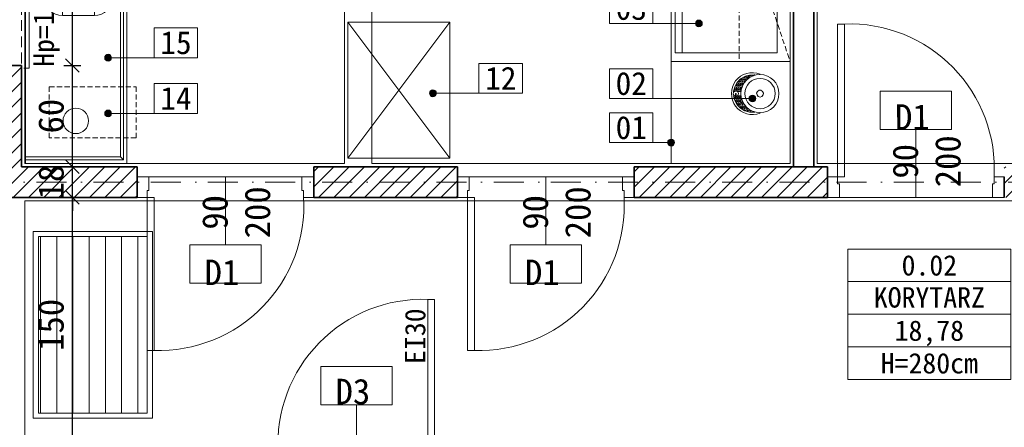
# Model space of a CAD drawing. Header units: millimetres. Extents: x -1373 to 28294, y -9636 to 187.
# Tile 101 of 133: x 4123 to 4702, y -1345 to -1105. Entities that reach past the tile are written whole.
import ezdxf
from ezdxf.enums import TextEntityAlignment as Align

# ---------------------------------------------------------------- set-up
doc = ezdxf.new("R2010")
doc.units = ezdxf.units.MM
for name, pattern in [('DASHED', [0.75, 0.5, -0.25]), ('HIDDEN2', [4.7625, 3.175, -1.5875]), ('Kreski i kropki', [335.138881, 176.388884, -88.194442, 0, -70.555556])]:
    doc.linetypes.add(name, pattern=pattern)
for name, color, linetype, lineweight in [('_k_aranżacja', 142, 'Continuous', 15), ('_k_kreskowanie', 250, 'Continuous', 9), ('_k_opis', 7, 'Continuous', 13), ('_k_osie', 142, 'Kreski i kropki', 13), ('_k_stolarka', 7, 'Continuous', 13), ('_k_tabela', 7, 'Continuous', 13), ('_k_wymiar', 7, 'Continuous', 9), ('_k_wyposażenia', 251, 'Continuous', 9), ('_k_zarys', 7, 'HIDDEN2', 20), ('_k_ściany', 223, 'Continuous', 35)]:
    doc.layers.add(name, color=color, linetype=linetype, lineweight=lineweight)
doc.layers.add('_k_niewidoczna', color=72, linetype='Continuous', lineweight=9, plot=False)
doc.styles.add('GENERATED_STYLE_1', font='MS Gothic.ttf')
doc.styles.add('GENERATED_STYLE_2', font='MS Gothic.ttf')
doc.dimstyles.new('1 - 100   (15cm)', dxfattribs={"dimscale": 5, "dimtxt": 3, "dimasz": 1.6, "dimexe": 1, "dimexo": 1, "dimgap": 1, "dimtad": 1, "dimdec": 0, "dimzin": 12, "dimdsep": 46, "dimtxsty": 'GENERATED_STYLE_1', "dimblk1": 'OBLIQUE', "dimblk2": 'OBLIQUE', "dimsah": 1, "dimcen": 0, "dimdle": 1, "dimclrd": 256, "dimclre": 256, "dimclrt": 4, "dimazin": 0, "dimtfac": 0.75, "dimtdec": 0, "dimtix": 1, "dimtmove": 1, "dimatfit": 3, "dimldrblk": 'OBLIQUE', "dimfxl": 1, "dimfxlon": 1, "dimtvp": 0.75, "dimtfillclr": 1, "dimtolj": 1, "dimtzin": 0, "dimarcsym": 0})

# ---------------------------------------------------------------- blocks, each defined once
blk = doc.blocks.new('O_180')
at = {"layer": '_k_opis'}
blk.add_lwpolyline([(0, -24), (0, -91.5), (21, -91.5), (21, -114), (-21, -114), (-21, -91.5), (0, -91.5)], dxfattribs=at)
at = {"layer": '_k_stolarka'}
for points in [[(-81.5, 1.5), (-81.5, 4.5), (81.5, 4.5), (81.5, 1.5)], [(-80, -16), (-80, -24), (-72, -24), (-72, -22.5), (-73.5, -22.5), (-73.5, -16), (-80, -16)], [(-74.75, -16), (-74.75, -14.5), (-68.25, -14.5), (-68.25, -18), (-69.25, -18), (-69.25, -20.5), (-68.25, -20.5), (-68.25, -22.5), (-73.25, -22.5), (-73.25, -16), (-74.75, -16)], [(-7.75, -16.25), (-68.25, -16.25)], [(-1.25, -14.5), (-1.25, -16), (-2.75, -16), (-2.75, -22.5), (-7.75, -22.5), (-7.75, -20.5), (-6.75, -20.5), (-6.75, -18), (-7.75, -18), (-7.75, -14.5), (-1.25, -14.5)], [(1.25, -14.5), (1.25, -16), (2.75, -16), (2.75, -22.5), (3.25, -22.5), (7.75, -22.5), (7.75, -20.5), (6.75, -20.5), (6.75, -18), (7.75, -18), (7.75, -14.5), (1.25, -14.5)], [(68.25, -16.25), (7.75, -16.25)], [(74.75, -16), (74.75, -14.5), (68.25, -14.5), (68.25, -18), (69.25, -18), (69.25, -20.5), (68.25, -20.5), (68.25, -22.5), (73.25, -22.5), (73.25, -16), (74.75, -16)], [(80, -16), (80, -24), (72, -24), (72, -22.5), (73.5, -22.5), (73.5, -16), (80, -16)], [(-75, -44), (-75, -48.35), (75, -48.35), (75, -44)]]:
    blk.add_lwpolyline(points, dxfattribs=at)
for points in [[(-68.25, -14.5), (-7.75, -14.5), (-7.75, -18), (-68.25, -18)], [(-2.25, -16), (2.25, -16), (2.25, -22.5), (3.25, -22.5), (3.25, -24), (-3.25, -24), (-3.25, -22.5), (-2.25, -22.5)], [(68.25, -18), (7.75, -18), (7.75, -14.5), (68.25, -14.5)], [(-68.25, -22.5), (-7.75, -22.5), (-7.75, -20.5), (-68.25, -20.5)], [(7.75, -22.5), (68.25, -22.5), (68.25, -20.5), (7.75, -20.5)]]:
    blk.add_lwpolyline(points, close=True, dxfattribs=at)
at = {"layer": '_k_zarys', "ltscale": 2}
for points in [[(-80, 0), (80, 0)], [(-75, -44), (75, -44)]]:
    blk.add_lwpolyline(points, dxfattribs=at)
at = {"layer": '_k_ściany'}
for points in [[(-80, 0), (-80, -24), (-75, -24), (-75, -44)], [(80, 0), (80, -24), (75, -24), (75, -44)]]:
    blk.add_lwpolyline(points, dxfattribs=at)
blk = doc.blocks.new('D_90')
at = {"layer": '_k_niewidoczna'}
blk.add_lwpolyline([(135862.75, 36163.65), (135952.75, 36163.65)], dxfattribs=at)
at = {"layer": '_k_opis'}
blk.add_lwpolyline([(135907.75, 36163.65), (135907.75, 36123.65), (135928.75, 36123.65), (135928.75, 36101.15), (135886.75, 36101.15), (135886.75, 36123.65), (135907.75, 36123.65)], dxfattribs=at)
at = {"layer": '_k_stolarka'}
for points in [[(135855.75, 36151.65), (135855.75, 36163.65), (135862.75, 36163.65), (135862.75, 36155.65), (135861.75, 36155.65), (135861.75, 36151.65), (135855.75, 36151.65)], [(135959.75, 36151.65), (135959.75, 36163.65), (135952.75, 36163.65), (135952.75, 36155.65), (135953.75, 36155.65), (135953.75, 36151.65), (135959.75, 36151.65)]]:
    blk.add_lwpolyline(points, dxfattribs=at)
blk.add_lwpolyline([(135861.75, 36151.65), (135865.75, 36151.65), (135865.75, 36061.65), (135861.75, 36061.65)], close=True, dxfattribs=at)
blk.add_lwpolyline([(135865.75, 36061.65, 0.441517), (135953.75, 36151.65)], format="xyb", dxfattribs=at)
at = {"layer": '_k_ściany'}
for points in [[(135855.75, 36151.65), (135855.75, 36163.65)], [(135959.75, 36151.65), (135959.75, 36163.65)]]:
    blk.add_lwpolyline(points, dxfattribs=at)
blk = doc.blocks.new('3987417c-e224-4861-8c51-863ca10e2d8a$0$A$Cf15ee396')
for p, q in [((135, 60), (0, 60)), ((0, 60), (0, 0)), ((135, 59.6), (0, 59.6)), ((2, 2), (2, 59.6)), ((3.8, 3.8), (3.8, 59.6)), ((131.2, 59.6), (131.2, 3.8)), ((133, 59.6), (133, 2)), ((135, 0), (135, 60)), ((18.6, 43.2), (18.6, 48.5)), ((37.4, 48.5), (18.6, 48.5)), ((37.4, 43.2), (37.4, 48.5)), ((37.4, 43.2), (18.6, 43.2)), ((13.3, 37.9), (8, 37.9)), ((8, 37.9), (8, 19.1)), ((13.3, 37.9), (13.3, 19.1)), ((42.7, 37.9), (48, 37.9)), ((42.7, 19.1), (42.7, 37.9)), ((48, 19.1), (48, 37.9)), ((13.3, 19.1), (8, 19.1)), ((42.7, 19.1), (48, 19.1)), ((18.6, 13.8), (18.6, 8.5)), ((18.6, 13.8), (37.4, 13.8)), ((37.4, 13.8), (37.4, 8.5)), ((18.6, 8.5), (37.4, 8.5)), ((0, 0), (135, 0)), ((0, 0), (8, 0)), ((2, 2), (3.8, 3.8)), ((133, 2), (2, 2)), ((131.2, 3.8), (3.8, 3.8)), ((133, 2), (131.2, 3.8))]:
    blk.add_line(p, q)
for centre, radius in [((37.4, 37.9), 3.8), ((37.4, 37.9), 2.5), ((110, 30), 7.5)]:
    blk.add_circle(centre, radius)
for centre, radius, start, end in [((18.6, 37.9), 10.6, 90, 180), ((37.4, 37.9), 10.6, 0, 90), ((18.6, 37.9), 5.3, 90, 180), ((37.4, 37.9), 5.3, 0, 90), ((18.6, 19.1), 10.6, 180, 270), ((18.6, 19.1), 5.3, 180, 270), ((37.4, 19.1), 5.3, 270, 0), ((37.4, 19.1), 10.6, 270, 0)]:
    blk.add_arc(centre, radius, start, end)
blk = doc.blocks.new('3987417c-e224-4861-8c51-863ca10e2d8a$0$A$C58a27997')
for points in [[(9.19, 22.2), (6.86, 21.56), (4.75, 20.5), (3.05, 18.81), (1.78, 16.69), (1.15, 14.36), (1.15, 11.82)], [(4.11, 19.87), (4.11, 19.65), (3.9, 19.44)], [(4.75, 20.5), (4.96, 20.5), (5.17, 20.29), (4.96, 19.87), (4.53, 19.87), (4.53, 20.08)], [(7.08, 21.56), (6.86, 21.56), (7.08, 21.35), (6.86, 20.93), (6.44, 20.93), (6.44, 21.35), (6.65, 21.35)], [(7.92, 21.98), (7.92, 21.77), (7.71, 21.56), (7.5, 21.56), (7.29, 21.77)], [(8.77, 21.35), (8.77, 21.56), (8.35, 21.56), (8.35, 21.35)], [(8.98, 20.71), (9.4, 20.08), (10.25, 19.87), (11.1, 20.08), (11.52, 20.71), (11.52, 21.56), (10.89, 22.2), (10.04, 22.41), (9.4, 21.98), (8.98, 21.35)], [(9.19, 18.6), (9.19, 20.08)], [(9.4, 19.65), (9.19, 19.65), (9.19, 19.44)], [(11.73, 21.56), (11.52, 21.56), (11.73, 21.77), (11.52, 22.2), (11.31, 22.2), (13.64, 21.56), (15.76, 20.5), (17.45, 18.81), (18.72, 16.69), (19.36, 14.36), (19.36, 11.82), (19.36, 12.03), (19.57, 12.03)], [(11.31, 20.08), (11.31, 18.6)], [(11.52, 19.44), (11.73, 19.65), (11.52, 19.87), (11.31, 19.87), (11.52, 19.87)], [(11.52, 20.93), (11.73, 20.71), (11.52, 20.5), (11.73, 20.5)], [(13.64, 21.56), (13.43, 21.56), (13.22, 21.56), (13, 21.77)], [(14.49, 21.14), (14.49, 20.93), (14.06, 20.93), (14.06, 21.35), (14.28, 21.35)], [(15.55, 20.5), (15.33, 20.5), (15.12, 20.5), (14.91, 20.71), (15.12, 20.93)], [(16.39, 19.87), (15.97, 19.87), (15.97, 20.29), (16.18, 20.29)], [(1.15, 14.78), (1.36, 14.78), (1.15, 14.36)], [(1.78, 16.69), (1.99, 16.69), (2.2, 16.27), (1.99, 16.05), (1.78, 16.05), (1.57, 16.27)], [(2.42, 17.54), (2.2, 17.54), (1.99, 17.11), (2.2, 17.11)], [(4.11, 16.48), (3.9, 16.69), (3.69, 16.69), (3.48, 16.27), (3.69, 16.05), (3.9, 16.05)], [(5.17, 17.11), (4.96, 17.11), (4.53, 17.11), (4.53, 16.9), (4.53, 16.69)], [(6.02, 17.75), (5.8, 17.75), (5.59, 17.75), (5.38, 17.54), (5.38, 17.33)], [(7.08, 18.17), (6.86, 18.17), (6.44, 18.17), (6.44, 17.96), (6.65, 17.96)], [(7.92, 18.38), (7.92, 18.6), (7.71, 18.81), (7.5, 18.81), (7.29, 18.6), (7.5, 18.38)], [(11.73, 18.6), (11.52, 18.81), (11.31, 18.81), (11.31, 18.6)], [(14.49, 17.75), (14.7, 17.96), (14.49, 18.17), (14.06, 18.17), (14.06, 17.96), (14.28, 17.96)], [(15.33, 17.11), (15.55, 17.54), (15.33, 17.75), (15.12, 17.75), (14.91, 17.54)], [(16.18, 16.69), (16.39, 16.69), (16.6, 16.9), (16.39, 17.11), (15.97, 17.11), (15.97, 16.9), (16.18, 16.9)], [(18.09, 17.75), (17.88, 17.75), (17.88, 17.96), (17.88, 18.17)], [(17.88, 14.78), (17.88, 15), (18.3, 15), (18.51, 14.78), (18.3, 14.36), (18.51, 14.36)], [(18.72, 16.48), (18.72, 16.27), (18.93, 16.05), (19.15, 16.05)], [(19.36, 15), (19.15, 15), (18.93, 15), (18.72, 15.21), (18.93, 15.42), (19.15, 15.42)], [(1.36, 13.94), (1.15, 13.94), (1.36, 13.51), (1.15, 13.3), (0.93, 13.3)], [(0.93, 12.67), (1.15, 12.67), (1.36, 12.45), (1.15, 12.24), (1.36, 12.24)], [(1.99, 13.94), (1.78, 13.94), (1.57, 14.15), (1.78, 14.36), (1.99, 14.36), (2.2, 14.15)], [(19.15, 13.3), (18.93, 13.3), (19.15, 13.3), (19.36, 13.09), (19.15, 12.67), (19.36, 12.67)]]:
    blk.add_lwpolyline(points)
for points in [[(3.9, 19.44), (3.69, 19.44)], [(5.17, 19.02), (4.96, 18.81), (4.53, 18.81), (4.53, 19.02), (4.53, 19.44), (4.96, 19.44)], [(6.02, 20.71), (5.8, 20.5), (5.59, 20.5), (5.38, 20.71), (5.59, 20.93), (5.8, 20.93)], [(6.02, 19.65), (5.8, 19.44), (5.59, 19.44), (5.38, 19.65), (5.59, 19.87), (5.8, 19.87)], [(7.08, 20.29), (6.86, 19.87), (6.44, 19.87), (6.44, 20.29), (6.44, 20.5), (6.86, 20.5)], [(7.08, 19.02), (6.86, 18.81), (6.44, 18.81), (6.44, 19.02), (6.44, 19.44), (6.86, 19.44)], [(7.92, 20.71), (7.71, 20.5), (7.5, 20.5), (7.29, 20.71), (7.5, 20.93), (7.71, 20.93)], [(7.92, 19.65), (7.71, 19.44), (7.5, 19.44), (7.29, 19.65), (7.5, 19.87), (7.71, 19.87)], [(10.25, 20.93), (7.92, 20.93), (7.92, 21.35), (10.25, 21.35)], [(8.98, 20.29), (8.77, 19.87), (8.35, 19.87), (8.35, 20.29), (8.35, 20.5), (8.77, 20.5)], [(8.98, 19.02), (8.77, 18.81), (8.35, 18.81), (8.35, 19.02), (8.35, 19.44), (8.77, 19.44)], [(11.52, 19.44), (11.31, 19.44)], [(12.79, 21.35), (12.58, 20.93), (12.16, 20.93), (12.16, 21.35), (12.16, 21.56), (12.58, 21.56)], [(12.79, 20.29), (12.58, 19.87), (12.16, 19.87), (12.16, 20.29), (12.16, 20.5), (12.58, 20.5)], [(12.79, 19.02), (12.58, 18.81), (12.16, 18.81), (12.16, 19.02), (12.16, 19.44), (12.58, 19.44)], [(13.64, 20.71), (13.43, 20.5), (13.22, 20.5), (13, 20.71), (13.22, 20.93), (13.43, 20.93)], [(13.64, 19.65), (13.43, 19.44), (13.22, 19.44), (13, 19.65), (13.22, 19.87), (13.43, 19.87)], [(14.7, 20.29), (14.49, 19.87), (14.06, 19.87), (14.06, 20.29), (14.06, 20.5), (14.49, 20.5)], [(14.7, 19.02), (14.49, 18.81), (14.06, 18.81), (14.06, 19.02), (14.06, 19.44), (14.49, 19.44)], [(15.55, 19.65), (15.33, 19.44), (15.12, 19.44), (14.91, 19.65), (15.12, 19.87), (15.33, 19.87)], [(16.6, 19.02), (16.39, 18.81), (15.97, 18.81), (15.97, 19.02), (15.97, 19.44), (16.39, 19.44)], [(2.2, 15.21), (1.99, 15), (1.78, 15), (1.57, 15.21), (1.78, 15.42), (1.99, 15.42)], [(3.26, 17.96), (3.05, 17.75), (2.63, 17.75), (2.63, 17.96), (2.63, 18.17), (3.05, 18.17)], [(3.26, 16.9), (3.05, 16.69), (2.63, 16.69), (2.63, 16.9), (2.63, 17.11), (3.05, 17.11)], [(3.26, 15.84), (3.05, 15.42), (2.63, 15.42), (2.63, 15.84), (2.63, 16.05), (3.05, 16.05)], [(4.11, 18.6), (3.9, 18.17), (3.69, 18.17), (3.48, 18.6), (3.69, 18.81), (3.9, 18.81)], [(4.11, 17.54), (3.9, 17.11), (3.69, 17.11), (3.48, 17.54), (3.69, 17.75), (3.9, 17.75)], [(5.17, 17.96), (4.96, 17.75), (4.53, 17.75), (4.53, 17.96), (4.53, 18.17), (4.96, 18.17)], [(6.02, 18.6), (5.8, 18.17), (5.59, 18.17), (5.38, 18.6), (5.59, 18.81), (5.8, 18.81)], [(13.64, 18.6), (13.43, 18.17), (13.22, 18.17), (13, 18.6), (13.22, 18.81), (13.43, 18.81)], [(15.55, 18.6), (15.33, 18.17), (15.12, 18.17), (14.91, 18.6), (15.12, 18.81), (15.33, 18.81)], [(16.6, 17.96), (16.39, 17.75), (15.97, 17.75), (15.97, 17.96), (15.97, 18.17), (16.39, 18.17)], [(17.45, 18.6), (17.24, 18.17), (17.03, 18.17), (16.82, 18.6), (17.03, 18.81), (17.24, 18.81)], [(17.45, 17.54), (17.24, 17.11), (17.03, 17.11), (16.82, 17.54), (17.03, 17.75), (17.24, 17.75)], [(17.45, 16.27), (17.24, 16.05), (17.03, 16.05), (16.82, 16.27), (17.03, 16.69), (17.24, 16.69)], [(18.51, 16.9), (18.3, 16.69), (17.88, 16.69), (17.88, 16.9), (17.88, 17.11), (18.3, 17.11)], [(18.51, 15.84), (18.3, 15.42), (17.88, 15.42), (17.88, 15.84), (17.88, 16.05), (18.3, 16.05)], [(8.56, 9.28), (8.77, 8.43), (9.62, 7.8), (10.46, 7.58), (11.31, 8.01), (11.95, 8.85), (11.95, 9.7), (11.31, 10.55), (10.46, 10.97), (9.62, 10.76), (8.77, 10.13)], [(19.36, 14.15), (19.15, 13.94), (18.93, 13.94), (18.72, 14.15), (18.93, 14.36), (19.15, 14.36)]]:
    blk.add_lwpolyline(points, close=True)
for centre, radius in [((10.26, 9.33), 9.33), ((10.28, 9.27), 7.44)]:
    blk.add_circle(centre, radius)
blk.add_arc((10.25, 13.06), 10.25, 338.3651, 201.6349)
blk = doc.blocks.new('3987417c-e224-4861-8c51-863ca10e2d8a$0$A$C25e68335')
for p, q in [((13.06, 49.82), (12.13, 52.57)), ((16.1, 51.56), (14.19, 53.75)), ((16.07, 42.06), (16.11, 54.06)), ((16.1, 51.56), (18.02, 53.74)), ((19.13, 49.8), (20.07, 52.55)), ((13.05, 46.32), (10.2, 46.89)), ((13.06, 49.82), (10.21, 49.27)), ((21.29, 51.05), (10.88, 45.08)), ((21.28, 45.05), (10.9, 51.08)), ((19.11, 46.3), (21.97, 46.85)), ((19.13, 49.8), (21.97, 49.23)), ((13.05, 46.32), (12.11, 43.57)), ((16.08, 44.56), (14.16, 42.38)), ((16.08, 44.56), (17.98, 42.37)), ((19.11, 46.3), (20.05, 43.55))]:
    blk.add_line(p, q)
at = {"ltscale": 0.1}
blk.add_line((60, 4), (0, 4), dxfattribs=at)
blk.add_lwpolyline([(60, 60), (0, 60), (0, 0), (60, 0)], close=True, dxfattribs=at)
blk = doc.blocks.new('metryczka_80')
at = {"layer": '_k_opis', "ltscale": 0.1}
for points in [[(-80, 0), (0, 0), (0, -64), (-80, -64)], [(-80, -16), (0, -16), (0, -48), (-80, -48)]]:
    blk.add_lwpolyline(points, close=True, dxfattribs=at)
blk.add_lwpolyline([(-80, -32), (0, -32)], dxfattribs=at)
for tag, style, flags, p in [('ATR_NR_POM', 'GENERATED_STYLE_1', 4, (-40, -13)), ('ATR_POM', 'GENERATED_STYLE_2', 4, (-40, -28.71)), ('ATR_POW', 'GENERATED_STYLE_1', 12, (-40, -45)), ('ATR_WYS', 'GENERATED_STYLE_1', 4, (-40, -61))]:
    blk.add_attdef(tag, text='', height=10, dxfattribs=dict(at, style=style, flags=flags)).set_placement(p, align=Align.CENTER)
blk = doc.blocks.new('_OBLIQUE')
at = {"color": 0, "linetype": 'ByBlock'}
blk.add_line((-0.5, -0.5), (0.5, 0.5), dxfattribs=at)
blk = doc.blocks.new('*D268')
at = {"layer": '_k_wymiar', "lineweight": -2, "transparency": 16777216}
for p, q in [((3750.24, -914.46), (3740.24, -914.46)), ((3745.24, -909.46), (3745.24, -1196.65)), ((3750.24, -1191.65), (3740.24, -1191.65))]:
    blk.add_line(p, q, dxfattribs=at)
at = {"layer": 'Defpoints', "color": 0, "transparency": 16777216}
for p in [(4124.24, -914.46), (3745.24, -1191.65), (4124.24, -1191.65)]:
    blk.add_point(p, dxfattribs=at)
at = {"layer": '_k_wymiar', "lineweight": -2, "transparency": 16777216, "xscale": 8, "yscale": 8, "zscale": 8}
for p, rotation in [((3745.24, -914.46), 90), ((3745.24, -1191.65), 270)]:
    blk.add_blockref('_OBLIQUE', p, dxfattribs=dict(at, rotation=rotation))
at = {"layer": '_k_wymiar', "color": 4, "transparency": 16777216, "insert": (3732.74, -1053.06), "char_height": 15, "attachment_point": 5, "rotation": 90, "style": 'GENERATED_STYLE_1'}
blk.add_mtext('\\A1;277', dxfattribs=at)
blk = doc.blocks.new('*D269')
at = {"layer": '_k_wymiar', "lineweight": -2, "transparency": 16777216}
for p, q in [((3745.24, -1191.65), (3745.24, -1183.65)), ((3750.24, -1191.65), (3740.24, -1191.65)), ((3745.24, -1191.65), (3745.24, -1209.65)), ((3750.24, -1209.65), (3740.24, -1209.65)), ((3745.24, -1209.65), (3745.24, -1217.65))]:
    blk.add_line(p, q, dxfattribs=at)
at = {"layer": 'Defpoints', "color": 0, "transparency": 16777216}
for p in [(4124.24, -1191.65), (3745.24, -1209.65), (4124.24, -1209.65)]:
    blk.add_point(p, dxfattribs=at)
at = {"layer": '_k_wymiar', "lineweight": -2, "transparency": 16777216, "xscale": 8, "yscale": 8, "zscale": 8}
for p, rotation in [((3745.24, -1191.65), 270), ((3745.24, -1209.65), 90)]:
    blk.add_blockref('_OBLIQUE', p, dxfattribs=dict(at, rotation=rotation))
at = {"layer": '_k_wymiar', "color": 4, "transparency": 16777216, "insert": (3732.74, -1200.65), "char_height": 15, "attachment_point": 5, "rotation": 90, "style": 'GENERATED_STYLE_1'}
blk.add_mtext('\\A1;18', dxfattribs=at)
blk = doc.blocks.new('*D270')
at = {"layer": '_k_wymiar', "lineweight": -2, "transparency": 16777216}
for p, q in [((3750.24, -1209.65), (3740.24, -1209.65)), ((3745.24, -1204.65), (3745.24, -1364.65)), ((3750.24, -1359.65), (3740.24, -1359.65))]:
    blk.add_line(p, q, dxfattribs=at)
at = {"layer": 'Defpoints', "color": 0, "transparency": 16777216}
for p in [(4124.24, -1209.65), (3745.24, -1359.65), (4716.26, -1359.65)]:
    blk.add_point(p, dxfattribs=at)
at = {"layer": '_k_wymiar', "lineweight": -2, "transparency": 16777216, "xscale": 8, "yscale": 8, "zscale": 8}
for p, rotation in [((3745.24, -1209.65), 90), ((3745.24, -1359.65), 270)]:
    blk.add_blockref('_OBLIQUE', p, dxfattribs=dict(at, rotation=rotation))
at = {"layer": '_k_wymiar', "color": 4, "transparency": 16777216, "insert": (3732.74, -1284.65), "char_height": 15, "attachment_point": 5, "rotation": 90, "style": 'GENERATED_STYLE_1'}
blk.add_mtext('\\A1;150', dxfattribs=at)
blk = doc.blocks.new('aranzacja_1')
at = {"layer": '_k_aranżacja', "ltscale": 0.1}
blk.add_lwpolyline([(-3.5, 0), (15.5, 0), (15.5, -13), (-3.5, -13)], close=True, dxfattribs=at)
at = {"layer": '_k_aranżacja', "ltscale": 0.1, "style": 'GENERATED_STYLE_1', "flags": 4}
blk.add_attdef('ARANŻACJA', text='', height=10, dxfattribs=at).set_placement((6.06, -11.43), align=Align.CENTER)
blk = doc.blocks.new('ar_linia')
at = {"layer": '_k_aranżacja'}
h = blk.add_hatch(color=256, dxfattribs=at)
h.dxf.hatch_style = 1
h.paths.add_polyline_path([(2, 0, 1), (-2, 0, 1)])
blk.add_lwpolyline([(27, 0), (2, 0)], dxfattribs=at)
blk.add_circle((0, 0), 2, dxfattribs=at)
blk = doc.blocks.new('*D329')
at = {"layer": '_k_wymiar', "lineweight": -2, "transparency": 16777216}
for p, q in [((4149.24, -1209.65), (4159.24, -1209.65)), ((4154.24, -1364.65), (4154.24, -1204.65)), ((4149.24, -1359.65), (4159.24, -1359.65))]:
    blk.add_line(p, q, dxfattribs=at)
at = {"layer": 'Defpoints', "color": 0, "transparency": 16777216}
for p in [(4124.24, -1209.65), (4154.24, -1209.65), (4124.24, -1359.65)]:
    blk.add_point(p, dxfattribs=at)
at = {"layer": '_k_wymiar', "lineweight": -2, "transparency": 16777216, "xscale": 8, "yscale": 8, "zscale": 8}
for p, rotation in [((4154.24, -1209.65), 90), ((4154.24, -1359.65), 270)]:
    blk.add_blockref('_OBLIQUE', p, dxfattribs=dict(at, rotation=rotation))
at = {"layer": '_k_wymiar', "color": 4, "transparency": 16777216, "insert": (4141.74, -1284.65), "char_height": 15, "attachment_point": 5, "rotation": 90, "style": 'GENERATED_STYLE_1'}
blk.add_mtext('\\A1;150', dxfattribs=at)
blk = doc.blocks.new('*D330')
at = {"layer": '_k_wymiar', "lineweight": -2, "transparency": 16777216}
for p, q in [((4154.24, -1191.65), (4154.24, -1183.65)), ((4149.24, -1191.65), (4159.24, -1191.65)), ((4154.24, -1209.65), (4154.24, -1191.65)), ((4149.24, -1209.65), (4159.24, -1209.65)), ((4154.24, -1209.65), (4154.24, -1217.65))]:
    blk.add_line(p, q, dxfattribs=at)
at = {"layer": 'Defpoints', "color": 0, "transparency": 16777216}
for p in [(4124.24, -1191.65), (4154.24, -1191.65), (4124.24, -1209.65)]:
    blk.add_point(p, dxfattribs=at)
at = {"layer": '_k_wymiar', "lineweight": -2, "transparency": 16777216, "xscale": 8, "yscale": 8, "zscale": 8}
for p, rotation in [((4154.24, -1191.65), 270), ((4154.24, -1209.65), 90)]:
    blk.add_blockref('_OBLIQUE', p, dxfattribs=dict(at, rotation=rotation))
at = {"layer": '_k_wymiar', "color": 4, "transparency": 16777216, "insert": (4141.74, -1200.65), "char_height": 15, "attachment_point": 5, "rotation": 90, "style": 'GENERATED_STYLE_1'}
blk.add_mtext('\\A1;18', dxfattribs=at)
blk = doc.blocks.new('*D331')
at = {"layer": '_k_wymiar', "lineweight": -2, "transparency": 16777216}
for p, q in [((4154.24, -1196.65), (4154.24, -1127.06)), ((4149.24, -1132.06), (4159.24, -1132.06)), ((4149.24, -1191.65), (4159.24, -1191.65))]:
    blk.add_line(p, q, dxfattribs=at)
at = {"layer": 'Defpoints', "color": 0, "transparency": 16777216}
for p in [(4124.24, -1132.06), (4154.24, -1132.06), (4124.24, -1191.65)]:
    blk.add_point(p, dxfattribs=at)
at = {"layer": '_k_wymiar', "lineweight": -2, "transparency": 16777216, "xscale": 8, "yscale": 8, "zscale": 8}
for p, rotation in [((4154.24, -1132.06), 90), ((4154.24, -1191.65), 270)]:
    blk.add_blockref('_OBLIQUE', p, dxfattribs=dict(at, rotation=rotation))
at = {"layer": '_k_wymiar', "color": 4, "transparency": 16777216, "insert": (4141.74, -1161.85), "char_height": 15, "attachment_point": 5, "rotation": 90, "style": 'GENERATED_STYLE_1'}
blk.add_mtext('\\A1;60', dxfattribs=at)
blk = doc.blocks.new('*D332')
at = {"layer": '_k_wymiar', "lineweight": -2, "transparency": 16777216}
for p, q in [((4149.24, -972.06), (4159.24, -972.06)), ((4154.24, -1137.06), (4154.24, -967.06)), ((4149.24, -1132.06), (4159.24, -1132.06))]:
    blk.add_line(p, q, dxfattribs=at)
at = {"layer": 'Defpoints', "color": 0, "transparency": 16777216}
for p in [(4124.24, -972.06), (4154.24, -972.06), (4124.24, -1132.06)]:
    blk.add_point(p, dxfattribs=at)
at = {"layer": '_k_wymiar', "lineweight": -2, "transparency": 16777216, "xscale": 8, "yscale": 8, "zscale": 8}
for p, rotation in [((4154.24, -972.06), 90), ((4154.24, -1132.06), 270)]:
    blk.add_blockref('_OBLIQUE', p, dxfattribs=dict(at, rotation=rotation))
at = {"layer": '_k_wymiar', "color": 4, "transparency": 16777216, "insert": (4141.74, -1053.98), "char_height": 15, "attachment_point": 5, "rotation": 90, "style": 'GENERATED_STYLE_1'}
blk.add_mtext('\\A1;160', dxfattribs=at)

msp = doc.modelspace()

# ---------------------------------------------------------------- hatches: boundary and pattern name
at = {"layer": '_k_kreskowanie', "ltscale": 2, "transparency": 33554687}
h = msp.add_hatch(dxfattribs=at)
h.set_pattern_fill('ANSI31', color=256, scale=2)
h.set_pattern_definition([(45, (1100.2866, 2443.573), (-4.490128, 4.490128), [])])
h.paths.add_polyline_path([(4922.24, -1627.65), (4922.24, -1603.65), (4855.24, -1603.65), (4855.24, -1703.65), (4787.24, -1703.65), (4787.24, -1727.65), (4879.24, -1727.65), (4879.24, -1627.65)])
h.paths.add_polyline_path([(5921.24, -920.65), (5945.24, -920.65), (5945.24, -713.65), (5314.24, -713.65), (5314.24, -737.65), (5414.24, -737.65), (5414.24, -963.65), (5432.24, -963.65), (5432.24, -737.65), (5921.24, -737.65)])
h.paths.add_polyline_path([(5921.24, -1320.65), (5945.24, -1320.65), (5945.24, -1120.65), (5921.24, -1120.65)])
h.paths.add_polyline_path([(5866.74, -1703.65), (5866.74, -1727.65), (5945.24, -1727.65), (5945.24, -1520.65), (5921.24, -1520.65), (5921.24, -1703.65)])
h.paths.add_polyline_path([(5606.74, -1703.65), (5606.74, -1727.65), (5746.74, -1727.65), (5746.74, -1703.65)])
h.paths.add_polyline_path([(5346.74, -1703.65), (5346.74, -1727.65), (5486.74, -1727.65), (5486.74, -1703.65), (5432.24, -1703.65), (5432.24, -1359.65), (5414.24, -1359.65), (5414.24, -1703.65)])
h.paths.add_polyline_path([(5226.74, -1727.65), (5226.74, -1703.65), (5159.24, -1703.65), (5159.24, -1627.65), (5159.24, -1603.65), (5092.24, -1603.65), (5092.24, -1627.65), (5135.24, -1627.65), (5135.24, -1727.65)])
h.paths.add_polyline_path([(4100.24, -1437.65), (4124.24, -1437.65), (4124.24, -1359.65), (4100.24, -1359.65)])
h.paths.add_polyline_path([(4124.24, -1597.65), (4100.24, -1597.65), (4100.24, -1727.65), (4667.24, -1727.65), (4667.24, -1703.65), (4124.24, -1703.65)])
h.paths.add_polyline_path([(4124.24, -894.46), (4100.24, -894.46), (4100.24, -972.06), (4124.24, -972.06)])
h.paths.add_polyline_path([(4363.79, -737.65), (4363.79, -713.65), (4100.24, -713.65), (4100.24, -790.46), (4124.24, -790.46), (4124.24, -737.65)])
h.paths.add_polyline_path([(4664.26, -737.65), (4664.26, -713.65), (4483.79, -713.65), (4483.79, -737.65)])
h.paths.add_polyline_path([(4784.26, -713.65), (4784.26, -737.65), (5194.24, -737.65), (5194.24, -713.65)])
h.paths.add_polyline_path([(4192.23, -1209.65), (4192.23, -1191.65), (4124.24, -1191.65), (4124.24, -1132.06), (4100.24, -1132.06), (4100.24, -1209.65)])
h.paths.add_polyline_path([(4296.23, -1191.65), (4296.23, -1209.65), (4380.65, -1209.65), (4380.65, -1191.65)])
h.paths.add_polyline_path([(4598.26, -1209.65), (4598.26, -1191.65), (4484.65, -1191.65), (4484.65, -1209.65)])
h.paths.add_polyline_path([(4832.26, -1209.65), (4832.26, -1191.65), (4702.26, -1191.65), (4702.26, -1209.65)])
h.paths.add_polyline_path([(5197.24, -1191.65), (5197.24, -1209.65), (5432.24, -1209.65), (5432.24, -1067.65), (5414.24, -1067.65), (5414.24, -1191.65)])
h.paths.add_polyline_path([(5105.24, -1209.65), (5105.24, -1191.65), (4936.26, -1191.65), (4936.26, -1209.65)])
at = {"layer": '_k_kreskowanie', "ltscale": 2}
h = msp.add_hatch(dxfattribs=at)
h.set_pattern_fill('ANSI31', color=256, scale=3, angle=405)
h.set_pattern_definition([(90, (-20753.326, 167854.904), (-9.525, -5e-13), [])])
h.paths.add_polyline_path([(4198.24, -1336.65), (4198.24, -1232.65), (4134.24, -1232.65), (4134.24, -1336.65)])

# ---------------------------------------------------------------- linework, layer by layer
at = {"layer": '_k_aranżacja'}
msp.add_lwpolyline([(4495.64, -1151.5), (4527.14, -1151.5)], dxfattribs=at)
at = {"layer": '_k_niewidoczna'}
for points in [[(4330.26, -739.65), (4576.26, -739.65), (4576.26, -1189.65), (4330.26, -1189.65)], [(4592.26, -1189.65), (4810.26, -1189.65), (4810.26, -739.65), (4592.26, -739.65)], [(4314.26, -916.46), (4126.24, -916.46), (4126.24, -1189.65), (4314.26, -1189.65)], [(4693.24, -1357.65), (4939.24, -1357.65), (4939.24, -1357.65), (5412.24, -1357.65), (5412.24, -1211.65), (4126.24, -1211.65), (4126.24, -1357.65), (4693.24, -1357.65)]]:
    msp.add_lwpolyline(points, close=True, dxfattribs=at)
at = {"layer": '_k_osie', "ltscale": 0.1}
msp.add_lwpolyline([(3595.24, -1200.65), (6515.24, -1200.65)], dxfattribs=at)
at = {"layer": '_k_wyposażenia', "linetype": 'DASHED', "ltscale": 6}
msp.add_line((4546.26, -1039.65), (4576.26, -1129.65), dxfattribs=at)
at = {"layer": '_k_wyposażenia'}
for p, q in [((4316.26, -1186.65), (4376.26, -1106.65)), ((4316.26, -1106.65), (4376.26, -1186.65))]:
    msp.add_line(p, q, dxfattribs=at)
for points in [[(4576.26, -949.65), (4506.26, -949.65), (4506.26, -1129.65), (4576.26, -1129.65)], [(4316.26, -1186.65), (4376.26, -1186.65), (4376.26, -1106.65), (4316.26, -1106.65)], [(4506.26, -1129.65), (4576.26, -1129.65), (4576.26, -1189.65), (4506.26, -1189.65)]]:
    msp.add_lwpolyline(points, close=True, dxfattribs=at)
at = {"layer": '_k_wyposażenia', "linetype": 'DASHED', "ltscale": 6}
for points in [[(4576.26, -1039.65), (4546.26, -1039.65), (4546.26, -1129.65), (4576.26, -1129.65)], [(4191.64, -1174.65), (4140.64, -1174.65), (4140.64, -1144.65), (4191.64, -1144.65)]]:
    msp.add_lwpolyline(points, close=True, dxfattribs=at)
at = {"layer": '_k_wyposażenia', "ltscale": 0.1}
for points in [[(4201.24, -1229.65), (4201.24, -1339.65), (4131.24, -1339.65), (4131.24, -1229.65)], [(4198.24, -1232.65), (4198.24, -1336.65), (4134.24, -1336.65), (4134.24, -1232.65)]]:
    msp.add_lwpolyline(points, close=True, dxfattribs=at)
at = {"layer": '_k_ściany'}
for points in [[(4483.79, -737.65), (4578.26, -737.65), (4578.26, -1191.65), (4484.65, -1191.65)], [(4124.24, -1132.06), (4124.24, -1191.65)], [(4124.24, -1191.65), (4192.23, -1191.65)], [(4192.23, -1191.65), (4192.23, -1209.65)], [(4296.23, -1191.65), (4380.65, -1191.65)], [(4296.23, -1209.65), (4296.23, -1191.65)], [(4380.65, -1191.65), (4380.65, -1209.65)], [(4484.65, -1191.65), (4598.26, -1191.65)], [(4484.65, -1209.65), (4484.65, -1191.65)], [(4598.26, -1209.65), (4598.26, -1191.65)], [(4100.24, -1209.65), (4124.24, -1209.65)], [(4124.24, -1209.65), (4192.23, -1209.65)], [(4296.23, -1209.65), (4380.65, -1209.65)], [(4484.65, -1209.65), (4598.26, -1209.65)]]:
    msp.add_lwpolyline(points, dxfattribs=at)
msp.add_lwpolyline([(4578.26, -1191.65), (4590.26, -1191.65), (4590.26, -737.65), (4578.26, -737.65)], close=True, dxfattribs=at)

# ---------------------------------------------------------------- block references
at = {"layer": '_k_aranżacja'}
ref = msp.add_blockref('aranzacja_1', (4474.71, -1089.76), dxfattribs=dict(at, xscale=1.35, yscale=1.35, zscale=1.35))
ref.add_attrib('ARANŻACJA', '03', dxfattribs={"ltscale": 0.1, "height": 13.5, "style": 'GENERATED_STYLE_1'}).set_placement((4482.89, -1105.18), align=Align.CENTER)
at = {"layer": '_k_aranżacja', "xscale": -1}
for p in [(4522.64, -1107.31), (4554.14, -1151.5), (4506.26, -1177.45)]:
    msp.add_blockref('ar_linia', p, dxfattribs=at)
at = {"layer": '_k_aranżacja'}
ref = msp.add_blockref('aranzacja_1', (4206.97, -1109.94), dxfattribs=dict(at, xscale=1.35, yscale=1.35, zscale=1.35))
ref.add_attrib('ARANŻACJA', '15', dxfattribs={"ltscale": 0.1, "height": 13.5, "style": 'GENERATED_STYLE_1'}).set_placement((4215.14, -1125.36), align=Align.CENTER)
for p in [(4175.24, -1127.49), (4366.25, -1148.41), (4175.24, -1160.25)]:
    msp.add_blockref('ar_linia', p, dxfattribs=at)
ref = msp.add_blockref('aranzacja_1', (4397.97, -1130.86), dxfattribs=dict(at, xscale=1.35, yscale=1.35, zscale=1.35))
ref.add_attrib('ARANŻACJA', '12', dxfattribs={"ltscale": 0.1, "height": 13.5, "style": 'GENERATED_STYLE_1'}).set_placement((4406.15, -1146.29), align=Align.CENTER)
ref = msp.add_blockref('aranzacja_1', (4474.71, -1133.95), dxfattribs=dict(at, xscale=1.35, yscale=1.35, zscale=1.35))
ref.add_attrib('ARANŻACJA', '02', dxfattribs={"ltscale": 0.1, "height": 13.5, "style": 'GENERATED_STYLE_1'}).set_placement((4482.89, -1149.37), align=Align.CENTER)
ref = msp.add_blockref('aranzacja_1', (4206.97, -1142.7), dxfattribs=dict(at, xscale=1.35, yscale=1.35, zscale=1.35))
ref.add_attrib('ARANŻACJA', '14', dxfattribs={"ltscale": 0.1, "height": 13.5, "style": 'GENERATED_STYLE_1'}).set_placement((4215.14, -1158.13), align=Align.CENTER)
ref = msp.add_blockref('aranzacja_1', (4474.71, -1159.9), dxfattribs=dict(at, xscale=1.35, yscale=1.35, zscale=1.35))
ref.add_attrib('ARANŻACJA', '01', dxfattribs={"ltscale": 0.1, "height": 13.5, "style": 'GENERATED_STYLE_1'}).set_placement((4482.89, -1175.33), align=Align.CENTER)
at = {"layer": '_k_tabela', "ltscale": 0.1}
ref = msp.add_blockref('metryczka_80', (4706.18, -1240.04), dxfattribs=dict(at, xscale=1.2, yscale=1.2, zscale=1.2))
ref.add_attrib('ATR_POW', '18,78', dxfattribs={"layer": '_k_opis', "ltscale": 0.1, "height": 12, "style": 'GENERATED_STYLE_1'}).set_placement((4658.18, -1294.04), align=Align.CENTER)
ref.add_attrib('ATR_NR_POM', '0.02', dxfattribs={"layer": '_k_opis', "ltscale": 0.1, "height": 12, "style": 'GENERATED_STYLE_1'}).set_placement((4658.18, -1255.64), align=Align.CENTER)
ref.add_attrib('ATR_POM', 'KORYTARZ', dxfattribs={"layer": '_k_opis', "ltscale": 0.1, "height": 12, "style": 'GENERATED_STYLE_2'}).set_placement((4658.18, -1274.49), align=Align.CENTER)
ref.add_attrib('ATR_WYS', 'H=280cm', dxfattribs={"layer": '_k_opis', "ltscale": 0.1, "height": 12, "style": 'GENERATED_STYLE_1'}).set_placement((4658.18, -1313.24), align=Align.CENTER)
at = {"layer": '_k_wyposażenia', "xscale": -1, "rotation": 90}
msp.add_blockref('3987417c-e224-4861-8c51-863ca10e2d8a$0$A$Cf15ee396', (4186.24, -1054.65), dxfattribs=at)
at = {"layer": '_k_wyposażenia', "rotation": 270}
msp.add_blockref('3987417c-e224-4861-8c51-863ca10e2d8a$0$A$C25e68335', (4508.72, -1064.65), dxfattribs=at)
at = {"layer": '_k_wyposażenia', "xscale": 1.2, "yscale": 1.2, "zscale": 1.2, "rotation": 89.99999999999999}
msp.add_blockref('3987417c-e224-4861-8c51-863ca10e2d8a$0$A$C58a27997', (4569.74, -1160.91), dxfattribs=at)
at = {"layer": '_k_ściany', "rotation": 270}
msp.add_blockref('O_180', (4124.24, -1052.06), dxfattribs=at)
at = {"layer": '_k_ściany', "ltscale": 2, "xscale": -1, "rotation": 180}
msp.add_blockref('D_90', (-131257.5, 34954), dxfattribs=at)
at = {"layer": '_k_ściany', "ltscale": 2}
for p in [(-131663.52, -37361.3), (-131475.1, -37361.3)]:
    msp.add_blockref('D_90', p, dxfattribs=at)
at = {"layer": '_k_ściany', "ltscale": 2, "rotation": 180}
msp.add_blockref('D_90', (140228.99, 34792), dxfattribs=at)

# ---------------------------------------------------------------- texts
at = {"layer": '_k_opis', "style": 'GENERATED_STYLE_1'}
for s, insert, char_height, width, attachment_point, rotation in [('Hp=130cm', (4131.33, -1100.17), 12, 6.562500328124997e-15, 2, 90), ('{\\fMS Gothic|b1|i0|c128|p49;D\\fMS Gothic|b1|i0|c238|p49;1}', (4648.21, -1169.82), 15, 29.3114, 8, 0.17142), ('90\\P{\\fMS Gothic|b0|i0|c128|p49;200}', (4676.78, -1188.43), 15, 6.562500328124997e-15, 8, 90), ('90\\P{\\fMS Gothic|b0|i0|c128|p49;200}', (4270.76, -1218.45), 15, 6.562500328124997e-15, 8, 90), ('90\\P{\\fMS Gothic|b0|i0|c128|p49;200}', (4459.18, -1218.45), 15, 6.562500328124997e-15, 8, 90), ('{\\fMS Gothic|b1|i0|c128|p49;D\\fMS Gothic|b1|i0|c238|p49;1}', (4242.18, -1261.27), 15, 29.3114, 8, 0.17142), ('{\\fMS Gothic|b1|i0|c128|p49;D\\fMS Gothic|b1|i0|c238|p49;1}', (4430.6, -1261.27), 15, 29.3114, 8, 0.17142), ('{\\fMS Gothic|b1|i0|c128|p49;D\\fMS Gothic|b1|i0|c238|p49;3}', (4319.19, -1331.61), 15, 29.3114, 8, 0.17142)]:
    msp.add_mtext(s, dxfattribs=dict(at, insert=insert, char_height=char_height, width=width, attachment_point=attachment_point, rotation=rotation))
at = {"layer": '_k_opis', "color": 1, "insert": (4361.98, -1291.3), "char_height": 12, "width": 6.562500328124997e-15, "attachment_point": 8, "rotation": 90, "style": 'GENERATED_STYLE_1'}
msp.add_mtext('EI30', dxfattribs=at)

# ---------------------------------------------------------------- dimensions: what is measured, and where the dimension line sits
at = {"layer": '_k_wymiar'}
for base, p1, p2, picture, middle in [((3745.24, -1191.65), (4124.24, -914.46), (4124.24, -1191.65), '*D268', (3732.74, -1053.06)), ((4154.24, -1132.06), (4124.24, -1191.65), (4124.24, -1132.06), '*D331', (4141.74, -1161.85)), ((3745.24, -1209.65), (4124.24, -1191.65), (4124.24, -1209.65), '*D269', (3732.74, -1200.65)), ((4154.24, -1191.65), (4124.24, -1209.65), (4124.24, -1191.65), '*D330', (4141.74, -1200.65)), ((3745.24, -1359.65), (4124.24, -1209.65), (4716.26, -1359.65), '*D270', (3732.74, -1284.65)), ((4154.24, -1209.65), (4124.24, -1359.65), (4124.24, -1209.65), '*D329', (4141.74, -1284.65))]:
    dim = msp.add_linear_dim(base=base, p1=p1, p2=p2, angle=90, dimstyle='1 - 100   (15cm)', dxfattribs=at)
    dim.commit()
    dim.dimension.update_dxf_attribs({"geometry": picture, "text_midpoint": middle})
dim = msp.add_linear_dim(base=(4154.24, -972.06), p1=(4124.24, -1132.06), p2=(4124.24, -972.06), angle=90, dimstyle='1 - 100   (15cm)', dxfattribs=at)
dim.commit()
dim.dimension.update_dxf_attribs({"geometry": '*D332', "text_midpoint": (4154.24, -1053.98), "dimtype": 160})

doc.saveas('drawing.dxf')
